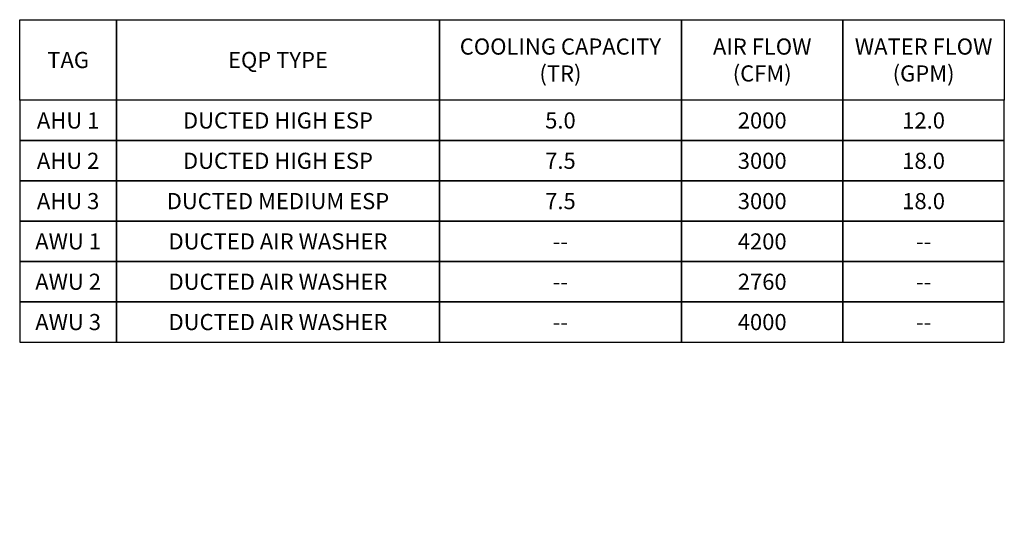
# Model space of a CAD drawing. Header units: millimetres. Extents: x -1469 to 52323, y -1368 to 13830.
# Tile 84 of 85: x 34202 to 40303, y 9602 to 12811. Entities that reach past the tile are written whole.
import ezdxf

# ---------------------------------------------------------------- set-up
doc = ezdxf.new("R2010")
doc.units = ezdxf.units.MM
doc.layers.add('ACMV-EQP-LINE', color=7, linetype='Continuous')
doc.layers.add('ACMV-EQP-SCHEDULE', color=7, linetype='Continuous')
doc.styles.get("Standard").update_dxf_attribs({"font": 'arial.ttf'})

msp = doc.modelspace()

# ---------------------------------------------------------------- linework, layer by layer
at = {"layer": 'ACMV-EQP-SCHEDULE'}
for points in [[(34202.6, 12811.4), (34802.6, 12811.4), (34802.6, 12311.4), (34202.6, 12311.4)], [(34802.6, 12811.4), (36802.8, 12811.4), (36802.8, 12311.4), (34802.6, 12311.4)], [(36802.8, 12811.4), (38302.9, 12811.4), (38302.9, 12311.4), (36802.8, 12311.4)], [(38302.9, 12811.4), (39302.9, 12811.4), (39302.9, 12311.4), (38302.9, 12311.4)], [(39302.9, 12811.4), (40302.9, 12811.4), (40302.9, 12311.4), (39302.9, 12311.4)], [(34802.6, 12311.4), (34202.6, 12311.4), (34202.6, 12061.4), (34802.6, 12061.4)], [(36802.8, 12311.4), (34802.6, 12311.4), (34802.6, 12061.4), (36802.8, 12061.4)], [(38302.9, 12311.4), (36802.8, 12311.4), (36802.8, 12061.4), (38302.9, 12061.4)], [(39302.9, 12311.4), (38302.9, 12311.4), (38302.9, 12061.4), (39302.9, 12061.4)], [(40302.9, 12311.4), (39302.9, 12311.4), (39302.9, 12061.4), (40302.9, 12061.4)], [(34802.6, 12061.4), (34202.6, 12061.4), (34202.6, 11811.4), (34802.6, 11811.4)], [(36802.8, 12061.4), (34802.6, 12061.4), (34802.6, 11811.4), (36802.8, 11811.4)], [(38302.9, 12061.4), (36802.8, 12061.4), (36802.8, 11811.4), (38302.9, 11811.4)], [(39302.9, 12061.4), (38302.9, 12061.4), (38302.9, 11811.4), (39302.9, 11811.4)], [(40302.9, 12061.4), (39302.9, 12061.4), (39302.9, 11811.4), (40302.9, 11811.4)], [(34802.6, 11811.4), (34202.6, 11811.4), (34202.6, 11561.4), (34802.6, 11561.4)], [(36802.8, 11811.4), (34802.6, 11811.4), (34802.6, 11561.4), (36802.8, 11561.4)], [(38302.9, 11811.4), (36802.8, 11811.4), (36802.8, 11561.4), (38302.9, 11561.4)], [(39302.9, 11811.4), (38302.9, 11811.4), (38302.9, 11561.4), (39302.9, 11561.4)], [(40302.9, 11811.4), (39302.9, 11811.4), (39302.9, 11561.4), (40302.9, 11561.4)], [(34802.6, 11561.4), (34202.6, 11561.4), (34202.6, 11311.4), (34802.6, 11311.4)], [(36802.8, 11561.4), (34802.6, 11561.4), (34802.6, 11311.4), (36802.8, 11311.4)], [(38302.9, 11561.4), (36802.8, 11561.4), (36802.8, 11311.4), (38302.9, 11311.4)], [(39302.9, 11561.4), (38302.9, 11561.4), (38302.9, 11311.4), (39302.9, 11311.4)], [(40302.9, 11561.4), (39302.9, 11561.4), (39302.9, 11311.4), (40302.9, 11311.4)], [(34802.6, 11311.4), (34202.6, 11311.4), (34202.6, 11061.4), (34802.6, 11061.4)], [(36802.8, 11311.4), (34802.6, 11311.4), (34802.6, 11061.4), (36802.8, 11061.4)], [(38302.9, 11311.4), (36802.8, 11311.4), (36802.8, 11061.4), (38302.9, 11061.4)], [(39302.9, 11311.4), (38302.9, 11311.4), (38302.9, 11061.4), (39302.9, 11061.4)], [(40302.9, 11311.4), (39302.9, 11311.4), (39302.9, 11061.4), (40302.9, 11061.4)], [(34802.6, 11061.4), (34202.6, 11061.4), (34202.6, 10811.4), (34802.6, 10811.4)], [(36802.8, 11061.4), (34802.6, 11061.4), (34802.6, 10811.4), (36802.8, 10811.4)], [(38302.9, 11061.4), (36802.8, 11061.4), (36802.8, 10811.4), (38302.9, 10811.4)], [(39302.9, 11061.4), (38302.9, 11061.4), (38302.9, 10811.4), (39302.9, 10811.4)], [(40302.9, 11061.4), (39302.9, 11061.4), (39302.9, 10811.4), (40302.9, 10811.4)]]:
    msp.add_lwpolyline(points, close=True, dxfattribs=at)

# ---------------------------------------------------------------- texts
at = {"layer": 'ACMV-EQP-LINE', "char_height": 100, "attachment_point": 5}
for s, width, insert in [('{\\Fromans|c0;COOLING CAPACITY\\P(TR)}', 1870.889, (37552.8, 12561.4)), ('{\\Fromans|c0;AIR FLOW\\P(CFM)}', 1870.889, (38802.9, 12561.4)), ('{\\Fromans|c0;WATER FLOW\\P(GPM)}', 1870.889, (39802.9, 12561.4)), ('{\\Fromans|c0;TAG}', 1870.889, (34502.6, 12561.4)), ('{\\Fromans|c0;EQP TYPE}', 1870.889, (35802.7, 12561.4)), ('{\\Fromans|c0;AHU 1}', 988.06, (34502.6, 12186.4)), ('\\pxqc;{\\Fromans|c0;DUCTED HIGH ESP}', 1889.186, (35802.7, 12186.4)), ('{\\Fromans|c0;5.0}', 988.06, (37552.8, 12186.4)), ('{\\Fromans|c0;2000}', 988.06, (38802.9, 12186.4)), ('{\\Fromans|c0;12.0}', 988.06, (39802.9, 12186.4)), ('{\\Fromans|c0;AHU 2}', 988.06, (34502.6, 11936.4)), ('\\pxqc;{\\Fromans|c0;DUCTED HIGH ESP}', 1889.186, (35802.7, 11936.4)), ('{\\Fromans|c0;7.5}', 988.06, (37552.8, 11936.4)), ('{\\Fromans|c0;3000}', 988.06, (38802.9, 11936.4)), ('{\\Fromans|c0;18.0}', 988.06, (39802.9, 11936.4)), ('{\\Fromans|c0;AHU 3}', 988.06, (34502.6, 11686.4)), ('\\pxqc;{\\Fromans|c0;DUCTED MEDIUM ESP}', 1889.186, (35802.7, 11686.4)), ('{\\Fromans|c0;7.5}', 988.06, (37552.8, 11686.4)), ('{\\Fromans|c0;3000}', 988.06, (38802.9, 11686.4)), ('{\\Fromans|c0;18.0}', 988.06, (39802.9, 11686.4)), ('{\\Fromans|c0;AWU 1}', 988.06, (34502.6, 11436.4)), ('\\pxqc;{\\Fromans|c0;DUCTED AIR WASHER}', 1889.186, (35802.7, 11436.4)), ('{\\Fromans|c0;4200}', 988.06, (38802.9, 11436.4)), ('{\\Fromans|c0;--}', 988.06, (37552.8, 11436.4)), ('{\\Fromans|c0;--}', 988.06, (39802.9, 11436.4)), ('{\\Fromans|c0;AWU 2}', 988.06, (34502.6, 11186.4)), ('\\pxqc;{\\Fromans|c0;DUCTED AIR WASHER}', 1889.186, (35802.7, 11186.4)), ('{\\Fromans|c0;2760}', 988.06, (38802.9, 11186.4)), ('{\\Fromans|c0;--}', 988.06, (37552.8, 11186.4)), ('{\\Fromans|c0;--}', 988.06, (39802.9, 11186.4)), ('{\\Fromans|c0;AWU 3}', 988.06, (34502.6, 10936.4)), ('\\pxqc;{\\Fromans|c0;DUCTED AIR WASHER}', 1889.186, (35802.7, 10936.4)), ('{\\Fromans|c0;4000}', 988.06, (38802.9, 10936.4)), ('{\\Fromans|c0;--}', 988.06, (37552.8, 10936.4)), ('{\\Fromans|c0;--}', 988.06, (39802.9, 10936.4))]:
    msp.add_mtext_dynamic_manual_height_columns(s, width=width, gutter_width=1, heights=[0], dxfattribs=dict(at, insert=insert))

doc.saveas('drawing.dxf')
